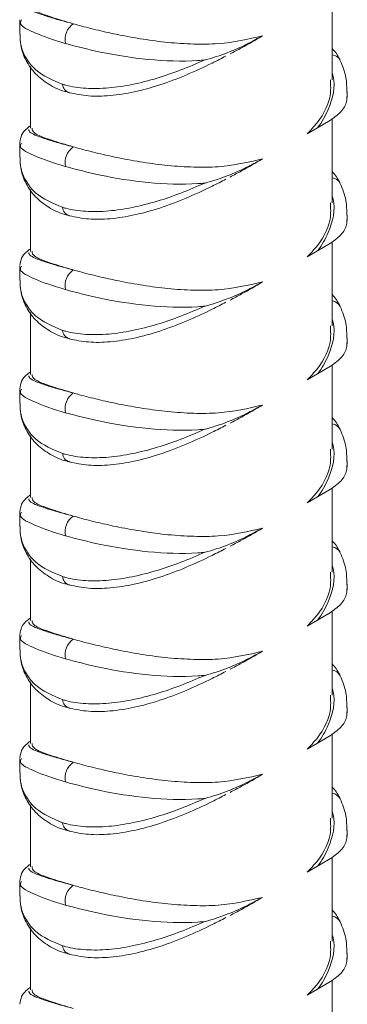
# Model space of a CAD drawing. Header units: millimetres. Extents: x 0 to 210, y 0 to 297.
# Tile 4 of 14: x 180.27 to 187.5, y 68.86 to 90.64. Entities that reach past the tile are written whole.
import ezdxf

# ---------------------------------------------------------------- set-up
doc = ezdxf.new("R2010")
doc.units = ezdxf.units.MM

msp = doc.modelspace()

# ---------------------------------------------------------------- linework, layer by layer
at = {"color": 7, "linetype": 'Continuous', "lineweight": 15}
for p, q in [((187.172, 89.311), (187.172, 91.17)), ((180.269, 90.635), (180.269, 90.32)), ((180.505, 89.606), (180.505, 88.238)), ((187.505, 88.918), (187.505, 89.041)), ((187.137, 88.419), (186.847, 88.25)), ((187.172, 86.589), (187.172, 88.449)), ((186.617, 88.117), (186.847, 88.25)), ((180.269, 87.913), (180.269, 87.598)), ((180.505, 86.884), (180.505, 85.516)), ((187.505, 86.196), (187.505, 86.32)), ((187.137, 85.697), (186.847, 85.528)), ((187.172, 83.867), (187.172, 85.727)), ((186.617, 85.396), (186.847, 85.528)), ((180.269, 85.191), (180.269, 84.876)), ((180.505, 84.162), (180.505, 82.795)), ((187.505, 83.474), (187.505, 83.598)), ((187.137, 82.976), (186.847, 82.806)), ((187.172, 81.145), (187.172, 83.005)), ((186.617, 82.674), (186.847, 82.806)), ((180.269, 82.469), (180.269, 82.154)), ((180.505, 81.441), (180.505, 80.073)), ((187.505, 80.753), (187.505, 80.876)), ((187.137, 80.254), (186.847, 80.084)), ((187.172, 78.423), (187.172, 80.283)), ((186.617, 79.952), (186.847, 80.084)), ((180.269, 79.748), (180.269, 79.432)), ((180.505, 78.719), (180.505, 77.351)), ((187.505, 78.031), (187.505, 78.154)), ((187.137, 77.532), (186.847, 77.363)), ((187.172, 75.701), (187.172, 77.561)), ((186.617, 77.23), (186.847, 77.363)), ((180.269, 77.026), (180.269, 76.711)), ((180.505, 75.997), (180.505, 74.629)), ((187.505, 75.309), (187.505, 75.432)), ((187.137, 74.81), (186.847, 74.641)), ((187.172, 72.98), (187.172, 74.84)), ((186.617, 74.508), (186.847, 74.641)), ((180.269, 74.304), (180.269, 73.989)), ((180.505, 73.275), (180.505, 71.907)), ((187.505, 72.587), (187.505, 72.711)), ((187.137, 72.088), (186.847, 71.919)), ((187.172, 70.258), (187.172, 72.118)), ((186.617, 71.786), (186.847, 71.919)), ((180.269, 71.582), (180.269, 71.267)), ((180.505, 70.553), (180.505, 69.186)), ((187.505, 69.865), (187.505, 69.989)), ((187.137, 69.367), (186.847, 69.197)), ((187.172, 67.536), (187.172, 69.396)), ((186.617, 69.065), (186.847, 69.197))]:
    msp.add_line(p, q, dxfattribs=at)
at = {"color": 8, "linetype": 'Continuous', "lineweight": 15}
for p, q in [((187.499, 89.032), (187.494, 88.864)), ((187.499, 86.31), (187.494, 86.143)), ((187.499, 83.588), (187.494, 83.421)), ((187.499, 80.867), (187.494, 80.699)), ((187.499, 78.145), (187.494, 77.977)), ((187.499, 75.423), (187.494, 75.255)), ((187.499, 72.701), (187.494, 72.534)), ((187.499, 69.979), (187.494, 69.812))]:
    msp.add_line(p, q, dxfattribs=at)
at = {"color": 7, "linetype": 'Continuous', "lineweight": 15}
for centre in [(181.697, 90.2), (181.697, 87.478), (181.697, 84.757), (181.697, 82.035), (181.697, 79.313), (181.697, 76.591), (181.697, 73.869), (181.697, 71.148)]:
    msp.add_arc(centre, 0.427, 125.1833, 191.711, dxfattribs=at)
at = {"color": 8, "linetype": 'Continuous', "lineweight": 15}
for centre, radius, start, end in [((187.137, 89.629), 0.239, 27.3734, 81.6195), ((181.438, 89.24), 0.228, 187.0783, 251.2252), ((187.137, 86.908), 0.239, 27.3734, 81.6195), ((181.438, 86.519), 0.228, 187.0783, 251.2252), ((187.137, 84.186), 0.239, 27.3734, 81.6195), ((181.438, 83.797), 0.228, 187.0783, 251.2252), ((187.137, 81.464), 0.239, 27.3734, 81.6195), ((181.438, 81.075), 0.228, 187.0783, 251.2252), ((187.137, 78.742), 0.239, 27.3734, 81.6195), ((181.438, 78.353), 0.228, 187.0783, 251.2252), ((187.137, 76.02), 0.239, 27.3734, 81.6195), ((181.438, 75.631), 0.228, 187.0783, 251.2252), ((187.137, 73.299), 0.239, 27.3734, 81.6195), ((181.438, 72.909), 0.228, 187.0783, 251.2252), ((187.137, 70.577), 0.239, 27.3734, 81.6195), ((181.438, 70.188), 0.228, 187.0783, 251.2252)]:
    msp.add_arc(centre, radius, start, end, dxfattribs=at)
for points, knots in [([(180.472, 90.932), (180.473, 90.919), (180.476, 90.864), (180.663, 90.782), (181.002, 90.671), (181.256, 90.6), (181.419, 90.558), (181.45, 90.549)], [0, 0, 0, 0, 0.12741, 0.535284, 0.739984, 0.950483, 1, 1, 1, 1]), ([(181.278, 90.113), (181.246, 90.123), (180.94, 90.213), (180.517, 90.375), (180.246, 90.525), (180.297, 90.613), (180.308, 90.633)], [0, 0, 0, 0, 0.049999, 0.466795, 0.87842, 1, 1, 1, 1]), ([(186.847, 88.25), (186.847, 88.25), (186.947, 88.375), (187.148, 88.744), (187.258, 89.188), (187.179, 89.435), (187.172, 89.458)], [0, 0, 0, 0, 0.000011, 0.34519, 0.94011, 1, 1, 1, 1]), ([(180.472, 88.21), (180.473, 88.197), (180.476, 88.142), (180.663, 88.06), (181.002, 87.95), (181.256, 87.879), (181.419, 87.836), (181.45, 87.828)], [0, 0, 0, 0, 0.12741, 0.535284, 0.739984, 0.950483, 1, 1, 1, 1]), ([(181.278, 87.392), (181.246, 87.401), (180.94, 87.491), (180.517, 87.654), (180.246, 87.803), (180.297, 87.891), (180.308, 87.911)], [0, 0, 0, 0, 0.049999, 0.466795, 0.87842, 1, 1, 1, 1]), ([(186.847, 85.528), (186.847, 85.528), (186.947, 85.654), (187.148, 86.022), (187.258, 86.466), (187.179, 86.714), (187.172, 86.736)], [0, 0, 0, 0, 0.0000105, 0.3451905, 0.9401102, 1, 1, 1, 1]), ([(180.472, 85.488), (180.473, 85.475), (180.476, 85.42), (180.663, 85.338), (181.002, 85.228), (181.256, 85.157), (181.419, 85.114), (181.45, 85.106)], [0, 0, 0, 0, 0.12741, 0.535284, 0.739984, 0.950483, 1, 1, 1, 1]), ([(181.278, 84.67), (181.246, 84.68), (180.94, 84.769), (180.517, 84.932), (180.246, 85.081), (180.297, 85.169), (180.308, 85.19)], [0, 0, 0, 0, 0.049999, 0.466795, 0.87842, 1, 1, 1, 1]), ([(186.847, 82.806), (186.847, 82.806), (186.947, 82.932), (187.148, 83.3), (187.258, 83.744), (187.179, 83.992), (187.172, 84.014)], [0, 0, 0, 0, 0.000011, 0.34519, 0.94011, 1, 1, 1, 1]), ([(180.472, 82.766), (180.473, 82.753), (180.476, 82.698), (180.663, 82.616), (181.002, 82.506), (181.256, 82.435), (181.419, 82.392), (181.45, 82.384)], [0, 0, 0, 0, 0.12741, 0.535284, 0.739984, 0.950483, 1, 1, 1, 1]), ([(181.278, 81.948), (181.246, 81.958), (180.94, 82.048), (180.517, 82.21), (180.246, 82.359), (180.297, 82.448), (180.308, 82.468)], [0, 0, 0, 0, 0.049999, 0.466795, 0.87842, 1, 1, 1, 1]), ([(186.847, 80.084), (186.847, 80.084), (186.947, 80.21), (187.148, 80.578), (187.258, 81.022), (187.179, 81.27), (187.172, 81.293)], [0, 0, 0, 0, 0.0000105, 0.3451905, 0.9401102, 1, 1, 1, 1]), ([(180.472, 80.045), (180.473, 80.032), (180.476, 79.977), (180.663, 79.894), (181.002, 79.784), (181.256, 79.713), (181.419, 79.67), (181.45, 79.662)], [0, 0, 0, 0, 0.12741, 0.535284, 0.739984, 0.950483, 1, 1, 1, 1]), ([(181.278, 79.226), (181.246, 79.236), (180.94, 79.326), (180.517, 79.488), (180.246, 79.637), (180.297, 79.726), (180.308, 79.746)], [0, 0, 0, 0, 0.049999, 0.466795, 0.87842, 1, 1, 1, 1]), ([(186.847, 77.363), (186.847, 77.363), (186.947, 77.488), (187.148, 77.857), (187.258, 78.3), (187.179, 78.548), (187.172, 78.571)], [0, 0, 0, 0, 0.000011, 0.34519, 0.94011, 1, 1, 1, 1]), ([(180.472, 77.323), (180.473, 77.31), (180.476, 77.255), (180.663, 77.173), (181.002, 77.062), (181.256, 76.991), (181.419, 76.949), (181.45, 76.94)], [0, 0, 0, 0, 0.12741, 0.535284, 0.739984, 0.950483, 1, 1, 1, 1]), ([(181.278, 76.504), (181.246, 76.514), (180.94, 76.604), (180.517, 76.766), (180.246, 76.916), (180.297, 77.004), (180.308, 77.024)], [0, 0, 0, 0, 0.049999, 0.466795, 0.87842, 1, 1, 1, 1]), ([(186.847, 74.641), (186.847, 74.641), (186.947, 74.766), (187.148, 75.135), (187.258, 75.579), (187.179, 75.826), (187.172, 75.849)], [0, 0, 0, 0, 0.000011, 0.34519, 0.94011, 1, 1, 1, 1]), ([(180.472, 74.601), (180.473, 74.588), (180.476, 74.533), (180.663, 74.451), (181.002, 74.341), (181.256, 74.27), (181.419, 74.227), (181.45, 74.219)], [0, 0, 0, 0, 0.12741, 0.535284, 0.739984, 0.950483, 1, 1, 1, 1]), ([(181.278, 73.783), (181.246, 73.792), (180.94, 73.882), (180.517, 74.045), (180.246, 74.194), (180.297, 74.282), (180.308, 74.302)], [0, 0, 0, 0, 0.049999, 0.466795, 0.87842, 1, 1, 1, 1]), ([(186.847, 71.919), (186.847, 71.919), (186.947, 72.045), (187.148, 72.413), (187.258, 72.857), (187.179, 73.105), (187.172, 73.127)], [0, 0, 0, 0, 0.000011, 0.34519, 0.94011, 1, 1, 1, 1]), ([(180.472, 71.879), (180.473, 71.866), (180.476, 71.811), (180.663, 71.729), (181.002, 71.619), (181.256, 71.548), (181.419, 71.505), (181.45, 71.497)], [0, 0, 0, 0, 0.12741, 0.535284, 0.739984, 0.950483, 1, 1, 1, 1]), ([(181.278, 71.061), (181.246, 71.07), (180.94, 71.16), (180.517, 71.323), (180.246, 71.472), (180.297, 71.56), (180.308, 71.581)], [0, 0, 0, 0, 0.049999, 0.466795, 0.87842, 1, 1, 1, 1]), ([(186.847, 69.197), (186.847, 69.197), (186.947, 69.323), (187.148, 69.691), (187.258, 70.135), (187.179, 70.383), (187.172, 70.405)], [0, 0, 0, 0, 0.000011, 0.34519, 0.94011, 1, 1, 1, 1]), ([(180.472, 69.157), (180.473, 69.144), (180.476, 69.089), (180.663, 69.007), (181.002, 68.897), (181.256, 68.826), (181.419, 68.783), (181.45, 68.775)], [0, 0, 0, 0, 0.12741, 0.535284, 0.739984, 0.950483, 1, 1, 1, 1])]:
    msp.add_open_spline(points, degree=3, knots=knots, dxfattribs=at)
at = {"color": 7, "linetype": 'Continuous', "lineweight": 15}
for points, knots in [([(181.45, 90.549), (181.283, 90.599), (180.894, 90.715), (180.555, 90.848), (180.547, 90.926), (180.543, 90.962)], [0, 0, 0, 0, 0.289829, 0.674568, 1, 1, 1, 1]), ([(185.632, 90.282), (185.314, 90.209), (184.832, 90.098), (184.107, 90.095), (183.548, 90.131), (182.988, 90.205), (182.468, 90.3), (181.994, 90.406), (181.666, 90.489), (181.497, 90.536), (181.45, 90.549)], [0, 0, 0, 0, 0.233107, 0.354376, 0.479145, 0.600196, 0.725212, 0.838867, 0.956087, 1, 1, 1, 1]), ([(180.277, 90.32), (180.279, 90.235), (180.285, 90.045), (180.406, 89.774), (180.665, 89.444), (180.997, 89.303), (181.211, 89.212)], [0, 0, 0, 0, 0.172495, 0.384715, 0.603435, 1, 1, 1, 1]), ([(180.282, 90.316), (180.281, 90.239), (180.279, 90.038), (180.396, 89.733), (180.606, 89.433), (180.905, 89.205), (181.164, 89.071), (181.334, 89.039), (181.369, 89.032)], [0, 0, 0, 0, 0.130391, 0.337493, 0.539873, 0.743038, 0.946542, 1, 1, 1, 1]), ([(184.359, 89.748), (184.36, 89.748), (184.53, 89.793), (184.867, 89.903), (185.285, 90.093), (185.53, 90.227), (185.632, 90.282)], [0, 0, 0, 0, 0.002319, 0.362342, 0.736249, 1, 1, 1, 1]), ([(185.632, 90.282), (185.48, 90.193), (185.247, 90.056), (185.001, 89.927), (184.916, 89.882)], [0, 0, 0, 0, 0.653817, 1, 1, 1, 1]), ([(184.359, 89.748), (184.308, 89.744), (183.9, 89.71), (183.099, 89.74), (182.057, 89.906), (181.526, 90.048), (181.278, 90.113)], [0, 0, 0, 0, 0.04693, 0.37547, 0.708423, 1, 1, 1, 1]), ([(187.347, 89.739), (187.344, 89.747), (187.304, 89.846), (187.235, 89.928), (187.172, 90.004)], [0, 0, 0, 0, 0.082979, 1, 1, 1, 1]), ([(181.211, 89.212), (181.236, 89.205), (181.396, 89.159), (181.727, 89.11), (182.224, 89.12), (182.756, 89.198), (183.292, 89.336), (183.831, 89.521), (184.181, 89.672), (184.359, 89.748)], [0, 0, 0, 0, 0.029406, 0.19231, 0.360332, 0.522105, 0.687879, 0.842221, 1, 1, 1, 1]), ([(181.365, 89.025), (181.504, 88.996), (181.789, 88.938), (182.272, 88.951), (182.8, 89.032), (183.364, 89.187), (183.941, 89.408), (184.434, 89.633), (184.724, 89.783), (184.825, 89.836)], [0, 0, 0, 0, 0.138383, 0.282538, 0.436028, 0.594169, 0.754728, 0.914385, 1, 1, 1, 1]), ([(187.495, 89.03), (187.494, 89.143), (187.492, 89.391), (187.398, 89.616), (187.347, 89.738)], [0, 0, 0, 0, 0.455634, 1, 1, 1, 1]), ([(187.131, 89.311), (187.138, 89.192), (187.157, 88.837), (186.91, 88.415), (186.666, 88.167), (186.617, 88.117)], [0, 0, 0, 0, 0.287635, 0.85606, 1, 1, 1, 1]), ([(187.137, 88.419), (187.229, 88.488), (187.415, 88.626), (187.481, 88.785), (187.494, 88.864), (187.494, 88.864)], [0, 0, 0, 0, 0.492762, 0.997209, 1, 1, 1, 1]), ([(187.494, 88.864), (187.495, 88.867), (187.5, 88.877), (187.497, 88.888), (187.495, 88.896)], [0, 0, 0, 0, 0.217232, 1, 1, 1, 1]), ([(180.505, 88.295), (180.472, 88.27), (180.407, 88.222), (180.303, 88.109), (180.283, 87.981), (180.273, 87.922)], [0, 0, 0, 0, 0.351641, 0.700991, 1, 1, 1, 1]), ([(181.45, 87.828), (181.283, 87.877), (180.894, 87.993), (180.555, 88.126), (180.547, 88.204), (180.543, 88.24)], [0, 0, 0, 0, 0.289829, 0.674568, 1, 1, 1, 1]), ([(185.632, 87.56), (185.314, 87.487), (184.832, 87.377), (184.107, 87.373), (183.548, 87.41), (182.988, 87.483), (182.468, 87.578), (181.994, 87.684), (181.666, 87.767), (181.497, 87.815), (181.45, 87.828)], [0, 0, 0, 0, 0.2331072, 0.3543756, 0.4791454, 0.6001961, 0.7252124, 0.8388667, 0.9560872, 1, 1, 1, 1]), ([(180.277, 87.598), (180.279, 87.513), (180.285, 87.324), (180.406, 87.052), (180.665, 86.722), (180.997, 86.581), (181.211, 86.49)], [0, 0, 0, 0, 0.1724954, 0.3847149, 0.6034351, 1, 1, 1, 1]), ([(180.282, 87.594), (180.281, 87.517), (180.279, 87.316), (180.396, 87.012), (180.606, 86.711), (180.905, 86.483), (181.164, 86.35), (181.334, 86.317), (181.369, 86.31)], [0, 0, 0, 0, 0.130391, 0.337493, 0.539873, 0.743038, 0.946542, 1, 1, 1, 1]), ([(184.359, 87.026), (184.36, 87.026), (184.53, 87.071), (184.867, 87.182), (185.285, 87.371), (185.53, 87.505), (185.632, 87.56)], [0, 0, 0, 0, 0.002319, 0.362342, 0.736249, 1, 1, 1, 1]), ([(185.632, 87.56), (185.48, 87.471), (185.247, 87.334), (185.001, 87.205), (184.916, 87.16)], [0, 0, 0, 0, 0.653817, 1, 1, 1, 1]), ([(184.359, 87.026), (184.308, 87.022), (183.9, 86.989), (183.099, 87.018), (182.057, 87.185), (181.526, 87.326), (181.278, 87.392)], [0, 0, 0, 0, 0.04693, 0.37547, 0.708423, 1, 1, 1, 1]), ([(181.365, 86.303), (181.504, 86.275), (181.789, 86.216), (182.272, 86.229), (182.8, 86.31), (183.364, 86.465), (183.941, 86.686), (184.434, 86.911), (184.724, 87.061), (184.825, 87.114)], [0, 0, 0, 0, 0.138383, 0.282538, 0.436028, 0.594169, 0.754728, 0.914385, 1, 1, 1, 1]), ([(187.347, 87.017), (187.344, 87.025), (187.304, 87.124), (187.235, 87.207), (187.172, 87.282)], [0, 0, 0, 0, 0.0829786, 1, 1, 1, 1]), ([(181.211, 86.49), (181.236, 86.483), (181.396, 86.437), (181.727, 86.389), (182.224, 86.398), (182.756, 86.477), (183.292, 86.614), (183.831, 86.799), (184.181, 86.95), (184.359, 87.026)], [0, 0, 0, 0, 0.029406, 0.19231, 0.360332, 0.522105, 0.687879, 0.842221, 1, 1, 1, 1]), ([(187.495, 86.309), (187.494, 86.422), (187.492, 86.67), (187.398, 86.894), (187.347, 87.017)], [0, 0, 0, 0, 0.455634, 1, 1, 1, 1]), ([(187.131, 86.589), (187.138, 86.47), (187.157, 86.115), (186.91, 85.693), (186.666, 85.446), (186.617, 85.396)], [0, 0, 0, 0, 0.287635, 0.85606, 1, 1, 1, 1]), ([(187.137, 85.697), (187.229, 85.766), (187.415, 85.904), (187.481, 86.063), (187.494, 86.142), (187.494, 86.143)], [0, 0, 0, 0, 0.492762, 0.997209, 1, 1, 1, 1]), ([(187.494, 86.143), (187.495, 86.145), (187.5, 86.156), (187.497, 86.166), (187.495, 86.174)], [0, 0, 0, 0, 0.217232, 1, 1, 1, 1]), ([(180.505, 85.573), (180.472, 85.549), (180.407, 85.5), (180.303, 85.387), (180.283, 85.259), (180.273, 85.2)], [0, 0, 0, 0, 0.351641, 0.700991, 1, 1, 1, 1]), ([(181.45, 85.106), (181.283, 85.155), (180.894, 85.271), (180.555, 85.404), (180.547, 85.482), (180.543, 85.518)], [0, 0, 0, 0, 0.289829, 0.674568, 1, 1, 1, 1]), ([(185.632, 84.839), (185.314, 84.766), (184.832, 84.655), (184.107, 84.651), (183.548, 84.688), (182.988, 84.762), (182.468, 84.857), (181.994, 84.962), (181.666, 85.046), (181.497, 85.093), (181.45, 85.106)], [0, 0, 0, 0, 0.233107, 0.354376, 0.479145, 0.600196, 0.725212, 0.838867, 0.956087, 1, 1, 1, 1]), ([(180.277, 84.876), (180.279, 84.791), (180.285, 84.602), (180.406, 84.331), (180.665, 84), (180.997, 83.859), (181.211, 83.769)], [0, 0, 0, 0, 0.172495, 0.384715, 0.603435, 1, 1, 1, 1]), ([(180.282, 84.873), (180.281, 84.795), (180.279, 84.594), (180.396, 84.29), (180.606, 83.989), (180.905, 83.761), (181.164, 83.628), (181.334, 83.595), (181.369, 83.588)], [0, 0, 0, 0, 0.130391, 0.337493, 0.539873, 0.743038, 0.946542, 1, 1, 1, 1]), ([(184.359, 84.304), (184.36, 84.304), (184.53, 84.349), (184.867, 84.46), (185.285, 84.649), (185.53, 84.783), (185.632, 84.839)], [0, 0, 0, 0, 0.0023189, 0.3623419, 0.7362495, 1, 1, 1, 1]), ([(185.632, 84.839), (185.48, 84.749), (185.247, 84.612), (185.001, 84.483), (184.916, 84.438)], [0, 0, 0, 0, 0.653817, 1, 1, 1, 1]), ([(184.359, 84.304), (184.308, 84.3), (183.9, 84.267), (183.099, 84.296), (182.057, 84.463), (181.526, 84.604), (181.278, 84.67)], [0, 0, 0, 0, 0.0469303, 0.3754699, 0.7084227, 1, 1, 1, 1]), ([(187.347, 84.295), (187.344, 84.303), (187.304, 84.402), (187.235, 84.485), (187.172, 84.561)], [0, 0, 0, 0, 0.082979, 1, 1, 1, 1]), ([(181.211, 83.769), (181.236, 83.762), (181.396, 83.716), (181.727, 83.667), (182.224, 83.676), (182.756, 83.755), (183.292, 83.892), (183.831, 84.078), (184.181, 84.228), (184.359, 84.304)], [0, 0, 0, 0, 0.029406, 0.1923098, 0.3603316, 0.5221051, 0.6878789, 0.842221, 1, 1, 1, 1]), ([(181.365, 83.581), (181.504, 83.553), (181.789, 83.495), (182.272, 83.507), (182.8, 83.588), (183.364, 83.744), (183.941, 83.965), (184.434, 84.189), (184.724, 84.34), (184.825, 84.392)], [0, 0, 0, 0, 0.138383, 0.282538, 0.436028, 0.594169, 0.754728, 0.914385, 1, 1, 1, 1]), ([(187.495, 83.587), (187.494, 83.7), (187.492, 83.948), (187.398, 84.172), (187.347, 84.295)], [0, 0, 0, 0, 0.455634, 1, 1, 1, 1]), ([(187.131, 83.867), (187.138, 83.748), (187.157, 83.393), (186.91, 82.972), (186.666, 82.724), (186.617, 82.674)], [0, 0, 0, 0, 0.287635, 0.85606, 1, 1, 1, 1]), ([(187.137, 82.976), (187.229, 83.044), (187.415, 83.182), (187.481, 83.342), (187.494, 83.42), (187.494, 83.421)], [0, 0, 0, 0, 0.492762, 0.997209, 1, 1, 1, 1]), ([(187.494, 83.421), (187.495, 83.423), (187.5, 83.434), (187.497, 83.444), (187.495, 83.452)], [0, 0, 0, 0, 0.217232, 1, 1, 1, 1]), ([(180.505, 82.851), (180.472, 82.827), (180.407, 82.779), (180.303, 82.665), (180.283, 82.537), (180.273, 82.478)], [0, 0, 0, 0, 0.351641, 0.700991, 1, 1, 1, 1]), ([(181.45, 82.384), (181.283, 82.434), (180.894, 82.55), (180.555, 82.682), (180.547, 82.76), (180.543, 82.796)], [0, 0, 0, 0, 0.289829, 0.674568, 1, 1, 1, 1]), ([(185.632, 82.117), (185.314, 82.044), (184.832, 81.933), (184.107, 81.929), (183.548, 81.966), (182.988, 82.04), (182.468, 82.135), (181.994, 82.24), (181.666, 82.324), (181.497, 82.371), (181.45, 82.384)], [0, 0, 0, 0, 0.233107, 0.354376, 0.479145, 0.600196, 0.725212, 0.838867, 0.956087, 1, 1, 1, 1]), ([(180.277, 82.154), (180.279, 82.069), (180.285, 81.88), (180.406, 81.609), (180.665, 81.278), (180.997, 81.138), (181.211, 81.047)], [0, 0, 0, 0, 0.172495, 0.384715, 0.603435, 1, 1, 1, 1]), ([(180.282, 82.151), (180.281, 82.073), (180.279, 81.872), (180.396, 81.568), (180.606, 81.268), (180.905, 81.039), (181.164, 80.906), (181.334, 80.873), (181.369, 80.866)], [0, 0, 0, 0, 0.130391, 0.337493, 0.539873, 0.743038, 0.946542, 1, 1, 1, 1]), ([(184.359, 81.582), (184.36, 81.583), (184.53, 81.627), (184.867, 81.738), (185.285, 81.927), (185.53, 82.061), (185.632, 82.117)], [0, 0, 0, 0, 0.0023189, 0.3623419, 0.7362495, 1, 1, 1, 1]), ([(185.632, 82.117), (185.48, 82.027), (185.247, 81.89), (185.001, 81.761), (184.916, 81.716)], [0, 0, 0, 0, 0.653817, 1, 1, 1, 1]), ([(184.359, 81.582), (184.308, 81.578), (183.9, 81.545), (183.099, 81.574), (182.057, 81.741), (181.526, 81.882), (181.278, 81.948)], [0, 0, 0, 0, 0.04693, 0.37547, 0.708423, 1, 1, 1, 1]), ([(181.365, 80.859), (181.504, 80.831), (181.789, 80.773), (182.272, 80.785), (182.8, 80.866), (183.364, 81.022), (183.941, 81.243), (184.434, 81.467), (184.724, 81.618), (184.825, 81.67)], [0, 0, 0, 0, 0.138383, 0.282538, 0.436028, 0.594169, 0.754728, 0.914385, 1, 1, 1, 1]), ([(187.347, 81.573), (187.344, 81.582), (187.304, 81.68), (187.235, 81.763), (187.172, 81.839)], [0, 0, 0, 0, 0.082979, 1, 1, 1, 1]), ([(181.211, 81.047), (181.236, 81.04), (181.396, 80.994), (181.727, 80.945), (182.224, 80.954), (182.756, 81.033), (183.292, 81.17), (183.831, 81.356), (184.181, 81.506), (184.359, 81.582)], [0, 0, 0, 0, 0.029406, 0.19231, 0.360332, 0.522105, 0.687879, 0.842221, 1, 1, 1, 1]), ([(187.495, 80.865), (187.494, 80.978), (187.492, 81.226), (187.398, 81.451), (187.347, 81.573)], [0, 0, 0, 0, 0.455634, 1, 1, 1, 1]), ([(187.131, 81.145), (187.138, 81.026), (187.157, 80.672), (186.91, 80.25), (186.666, 80.002), (186.617, 79.952)], [0, 0, 0, 0, 0.287635, 0.85606, 1, 1, 1, 1]), ([(187.137, 80.254), (187.229, 80.322), (187.415, 80.461), (187.481, 80.62), (187.494, 80.699), (187.494, 80.699)], [0, 0, 0, 0, 0.4927621, 0.9972086, 1, 1, 1, 1]), ([(187.494, 80.699), (187.495, 80.701), (187.5, 80.712), (187.497, 80.722), (187.495, 80.73)], [0, 0, 0, 0, 0.217232, 1, 1, 1, 1]), ([(180.505, 80.129), (180.472, 80.105), (180.407, 80.057), (180.303, 79.943), (180.283, 79.816), (180.273, 79.757)], [0, 0, 0, 0, 0.351641, 0.700991, 1, 1, 1, 1]), ([(181.45, 79.662), (181.283, 79.712), (180.894, 79.828), (180.555, 79.961), (180.547, 80.039), (180.543, 80.074)], [0, 0, 0, 0, 0.289829, 0.674568, 1, 1, 1, 1]), ([(185.632, 79.395), (185.314, 79.322), (184.832, 79.211), (184.107, 79.208), (183.548, 79.244), (182.988, 79.318), (182.468, 79.413), (181.994, 79.518), (181.666, 79.602), (181.497, 79.649), (181.45, 79.662)], [0, 0, 0, 0, 0.233107, 0.354376, 0.479145, 0.600196, 0.725212, 0.838867, 0.956087, 1, 1, 1, 1]), ([(180.277, 79.433), (180.279, 79.348), (180.285, 79.158), (180.406, 78.887), (180.665, 78.557), (180.997, 78.416), (181.211, 78.325)], [0, 0, 0, 0, 0.172495, 0.384715, 0.603435, 1, 1, 1, 1]), ([(180.282, 79.429), (180.281, 79.351), (180.279, 79.15), (180.396, 78.846), (180.606, 78.546), (180.905, 78.318), (181.164, 78.184), (181.334, 78.151), (181.369, 78.145)], [0, 0, 0, 0, 0.130391, 0.337493, 0.539873, 0.743038, 0.946542, 1, 1, 1, 1]), ([(184.359, 78.861), (184.36, 78.861), (184.53, 78.905), (184.867, 79.016), (185.285, 79.206), (185.53, 79.34), (185.632, 79.395)], [0, 0, 0, 0, 0.002319, 0.362342, 0.736249, 1, 1, 1, 1]), ([(185.632, 79.395), (185.48, 79.305), (185.247, 79.168), (185.001, 79.039), (184.916, 78.995)], [0, 0, 0, 0, 0.653817, 1, 1, 1, 1]), ([(184.359, 78.861), (184.308, 78.856), (183.9, 78.823), (183.099, 78.853), (182.057, 79.019), (181.526, 79.16), (181.278, 79.226)], [0, 0, 0, 0, 0.04693, 0.37547, 0.708423, 1, 1, 1, 1]), ([(187.347, 78.852), (187.344, 78.86), (187.304, 78.958), (187.235, 79.041), (187.172, 79.117)], [0, 0, 0, 0, 0.082979, 1, 1, 1, 1]), ([(181.211, 78.325), (181.236, 78.318), (181.396, 78.272), (181.727, 78.223), (182.224, 78.232), (182.756, 78.311), (183.292, 78.449), (183.831, 78.634), (184.181, 78.784), (184.359, 78.861)], [0, 0, 0, 0, 0.029406, 0.19231, 0.360332, 0.522105, 0.687879, 0.842221, 1, 1, 1, 1]), ([(181.365, 78.138), (181.504, 78.109), (181.789, 78.051), (182.272, 78.063), (182.8, 78.145), (183.364, 78.3), (183.941, 78.521), (184.434, 78.746), (184.724, 78.896), (184.825, 78.948)], [0, 0, 0, 0, 0.138383, 0.282538, 0.436028, 0.594169, 0.754728, 0.914385, 1, 1, 1, 1]), ([(187.495, 78.143), (187.494, 78.256), (187.492, 78.504), (187.398, 78.729), (187.347, 78.851)], [0, 0, 0, 0, 0.455634, 1, 1, 1, 1]), ([(187.131, 78.424), (187.138, 78.304), (187.157, 77.95), (186.91, 77.528), (186.666, 77.28), (186.617, 77.23)], [0, 0, 0, 0, 0.2876354, 0.8560595, 1, 1, 1, 1]), ([(187.137, 77.532), (187.229, 77.6), (187.415, 77.739), (187.481, 77.898), (187.494, 77.977), (187.494, 77.977)], [0, 0, 0, 0, 0.492762, 0.997209, 1, 1, 1, 1]), ([(187.494, 77.977), (187.495, 77.979), (187.5, 77.99), (187.497, 78), (187.495, 78.008)], [0, 0, 0, 0, 0.217232, 1, 1, 1, 1]), ([(180.505, 77.407), (180.472, 77.383), (180.407, 77.335), (180.303, 77.222), (180.283, 77.094), (180.273, 77.035)], [0, 0, 0, 0, 0.3516413, 0.700991, 1, 1, 1, 1]), ([(181.45, 76.94), (181.283, 76.99), (180.894, 77.106), (180.555, 77.239), (180.547, 77.317), (180.543, 77.353)], [0, 0, 0, 0, 0.289829, 0.674568, 1, 1, 1, 1]), ([(185.632, 76.673), (185.314, 76.6), (184.832, 76.489), (184.107, 76.486), (183.548, 76.522), (182.988, 76.596), (182.468, 76.691), (181.994, 76.797), (181.666, 76.88), (181.497, 76.927), (181.45, 76.94)], [0, 0, 0, 0, 0.233107, 0.354376, 0.479145, 0.600196, 0.725212, 0.838867, 0.956087, 1, 1, 1, 1]), ([(180.277, 76.711), (180.279, 76.626), (180.285, 76.436), (180.406, 76.165), (180.665, 75.835), (180.997, 75.694), (181.211, 75.603)], [0, 0, 0, 0, 0.172495, 0.384715, 0.603435, 1, 1, 1, 1]), ([(180.282, 76.707), (180.281, 76.63), (180.279, 76.429), (180.396, 76.124), (180.606, 75.824), (180.905, 75.596), (181.164, 75.462), (181.334, 75.43), (181.369, 75.423)], [0, 0, 0, 0, 0.130391, 0.337493, 0.539873, 0.743038, 0.946542, 1, 1, 1, 1]), ([(184.359, 76.139), (184.36, 76.139), (184.53, 76.184), (184.867, 76.294), (185.285, 76.484), (185.53, 76.618), (185.632, 76.673)], [0, 0, 0, 0, 0.002319, 0.362342, 0.736249, 1, 1, 1, 1]), ([(185.632, 76.673), (185.48, 76.584), (185.247, 76.447), (185.001, 76.318), (184.916, 76.273)], [0, 0, 0, 0, 0.653817, 1, 1, 1, 1]), ([(184.359, 76.139), (184.308, 76.135), (183.9, 76.101), (183.099, 76.131), (182.057, 76.297), (181.526, 76.439), (181.278, 76.504)], [0, 0, 0, 0, 0.04693, 0.37547, 0.708423, 1, 1, 1, 1]), ([(181.365, 75.416), (181.504, 75.387), (181.789, 75.329), (182.272, 75.342), (182.8, 75.423), (183.364, 75.578), (183.941, 75.799), (184.434, 76.024), (184.724, 76.174), (184.825, 76.227)], [0, 0, 0, 0, 0.138383, 0.282538, 0.436028, 0.594169, 0.754728, 0.914385, 1, 1, 1, 1]), ([(187.347, 76.13), (187.344, 76.138), (187.304, 76.237), (187.235, 76.319), (187.172, 76.395)], [0, 0, 0, 0, 0.082979, 1, 1, 1, 1]), ([(181.211, 75.603), (181.236, 75.596), (181.396, 75.55), (181.727, 75.501), (182.224, 75.511), (182.756, 75.589), (183.292, 75.727), (183.831, 75.912), (184.181, 76.063), (184.359, 76.139)], [0, 0, 0, 0, 0.029406, 0.19231, 0.360332, 0.522105, 0.687879, 0.842221, 1, 1, 1, 1]), ([(187.495, 75.421), (187.494, 75.534), (187.492, 75.782), (187.398, 76.007), (187.347, 76.129)], [0, 0, 0, 0, 0.455634, 1, 1, 1, 1]), ([(187.131, 75.702), (187.138, 75.583), (187.157, 75.228), (186.91, 74.806), (186.666, 74.558), (186.617, 74.508)], [0, 0, 0, 0, 0.287635, 0.85606, 1, 1, 1, 1]), ([(187.137, 74.81), (187.229, 74.879), (187.415, 75.017), (187.481, 75.176), (187.494, 75.255), (187.494, 75.255)], [0, 0, 0, 0, 0.492762, 0.997209, 1, 1, 1, 1]), ([(187.494, 75.255), (187.495, 75.258), (187.5, 75.268), (187.497, 75.279), (187.495, 75.287)], [0, 0, 0, 0, 0.217232, 1, 1, 1, 1]), ([(180.505, 74.686), (180.472, 74.661), (180.407, 74.613), (180.303, 74.5), (180.283, 74.372), (180.273, 74.313)], [0, 0, 0, 0, 0.351641, 0.700991, 1, 1, 1, 1]), ([(181.45, 74.219), (181.283, 74.268), (180.894, 74.384), (180.555, 74.517), (180.547, 74.595), (180.543, 74.631)], [0, 0, 0, 0, 0.289829, 0.674568, 1, 1, 1, 1]), ([(185.632, 73.951), (185.314, 73.878), (184.832, 73.768), (184.107, 73.764), (183.548, 73.801), (182.988, 73.874), (182.468, 73.969), (181.994, 74.075), (181.666, 74.158), (181.497, 74.206), (181.45, 74.219)], [0, 0, 0, 0, 0.233107, 0.354376, 0.479145, 0.600196, 0.725212, 0.838867, 0.956087, 1, 1, 1, 1]), ([(180.277, 73.989), (180.279, 73.904), (180.285, 73.714), (180.406, 73.443), (180.665, 73.113), (180.997, 72.972), (181.211, 72.881)], [0, 0, 0, 0, 0.1724954, 0.3847149, 0.6034351, 1, 1, 1, 1]), ([(180.282, 73.985), (180.281, 73.908), (180.279, 73.707), (180.396, 73.403), (180.606, 73.102), (180.905, 72.874), (181.164, 72.741), (181.334, 72.708), (181.369, 72.701)], [0, 0, 0, 0, 0.130391, 0.337493, 0.539873, 0.743038, 0.946542, 1, 1, 1, 1]), ([(184.359, 73.417), (184.36, 73.417), (184.53, 73.462), (184.867, 73.573), (185.285, 73.762), (185.53, 73.896), (185.632, 73.951)], [0, 0, 0, 0, 0.002319, 0.362342, 0.736249, 1, 1, 1, 1]), ([(185.632, 73.951), (185.48, 73.862), (185.247, 73.725), (185.001, 73.596), (184.916, 73.551)], [0, 0, 0, 0, 0.653817, 1, 1, 1, 1]), ([(184.359, 73.417), (184.308, 73.413), (183.9, 73.38), (183.099, 73.409), (182.057, 73.576), (181.526, 73.717), (181.278, 73.783)], [0, 0, 0, 0, 0.04693, 0.37547, 0.708423, 1, 1, 1, 1]), ([(187.347, 73.408), (187.344, 73.416), (187.304, 73.515), (187.235, 73.597), (187.172, 73.673)], [0, 0, 0, 0, 0.082979, 1, 1, 1, 1]), ([(181.211, 72.881), (181.236, 72.874), (181.396, 72.828), (181.727, 72.78), (182.224, 72.789), (182.756, 72.868), (183.292, 73.005), (183.831, 73.19), (184.181, 73.341), (184.359, 73.417)], [0, 0, 0, 0, 0.029406, 0.19231, 0.360332, 0.522105, 0.687879, 0.842221, 1, 1, 1, 1]), ([(181.365, 72.694), (181.504, 72.665), (181.789, 72.607), (182.272, 72.62), (182.8, 72.701), (183.364, 72.856), (183.941, 73.077), (184.434, 73.302), (184.724, 73.452), (184.825, 73.505)], [0, 0, 0, 0, 0.138383, 0.282538, 0.436028, 0.594169, 0.754728, 0.914385, 1, 1, 1, 1]), ([(187.495, 72.7), (187.494, 72.813), (187.492, 73.061), (187.398, 73.285), (187.347, 73.408)], [0, 0, 0, 0, 0.455634, 1, 1, 1, 1]), ([(187.131, 72.98), (187.138, 72.861), (187.157, 72.506), (186.91, 72.084), (186.666, 71.837), (186.617, 71.786)], [0, 0, 0, 0, 0.287635, 0.85606, 1, 1, 1, 1]), ([(187.137, 72.088), (187.229, 72.157), (187.415, 72.295), (187.481, 72.454), (187.494, 72.533), (187.494, 72.534)], [0, 0, 0, 0, 0.492762, 0.997209, 1, 1, 1, 1]), ([(187.494, 72.534), (187.495, 72.536), (187.5, 72.547), (187.497, 72.557), (187.495, 72.565)], [0, 0, 0, 0, 0.217232, 1, 1, 1, 1]), ([(180.505, 71.964), (180.472, 71.94), (180.407, 71.891), (180.303, 71.778), (180.283, 71.65), (180.273, 71.591)], [0, 0, 0, 0, 0.3516413, 0.700991, 1, 1, 1, 1]), ([(181.45, 71.497), (181.283, 71.546), (180.894, 71.662), (180.555, 71.795), (180.547, 71.873), (180.543, 71.909)], [0, 0, 0, 0, 0.289829, 0.674568, 1, 1, 1, 1]), ([(185.632, 71.23), (185.314, 71.157), (184.832, 71.046), (184.107, 71.042), (183.548, 71.079), (182.988, 71.153), (182.468, 71.248), (181.994, 71.353), (181.666, 71.437), (181.497, 71.484), (181.45, 71.497)], [0, 0, 0, 0, 0.233107, 0.354376, 0.479145, 0.600196, 0.725212, 0.838867, 0.956087, 1, 1, 1, 1]), ([(180.277, 71.267), (180.279, 71.182), (180.285, 70.993), (180.406, 70.722), (180.665, 70.391), (180.997, 70.25), (181.211, 70.16)], [0, 0, 0, 0, 0.1724954, 0.3847149, 0.6034351, 1, 1, 1, 1]), ([(180.282, 71.264), (180.281, 71.186), (180.279, 70.985), (180.396, 70.681), (180.606, 70.38), (180.905, 70.152), (181.164, 70.019), (181.334, 69.986), (181.369, 69.979)], [0, 0, 0, 0, 0.130391, 0.337493, 0.539873, 0.743038, 0.946542, 1, 1, 1, 1]), ([(184.359, 70.695), (184.36, 70.695), (184.53, 70.74), (184.867, 70.851), (185.285, 71.04), (185.53, 71.174), (185.632, 71.23)], [0, 0, 0, 0, 0.002319, 0.362342, 0.736249, 1, 1, 1, 1]), ([(185.632, 71.23), (185.48, 71.14), (185.247, 71.003), (185.001, 70.874), (184.916, 70.829)], [0, 0, 0, 0, 0.653817, 1, 1, 1, 1]), ([(184.359, 70.695), (184.308, 70.691), (183.9, 70.658), (183.099, 70.687), (182.057, 70.854), (181.526, 70.995), (181.278, 71.061)], [0, 0, 0, 0, 0.04693, 0.37547, 0.708423, 1, 1, 1, 1]), ([(181.365, 69.972), (181.504, 69.944), (181.789, 69.886), (182.272, 69.898), (182.8, 69.979), (183.364, 70.135), (183.941, 70.355), (184.434, 70.58), (184.724, 70.731), (184.825, 70.783)], [0, 0, 0, 0, 0.138383, 0.282538, 0.436028, 0.594169, 0.754728, 0.914385, 1, 1, 1, 1]), ([(187.347, 70.686), (187.344, 70.694), (187.304, 70.793), (187.235, 70.876), (187.172, 70.952)], [0, 0, 0, 0, 0.082979, 1, 1, 1, 1]), ([(181.211, 70.16), (181.236, 70.153), (181.396, 70.107), (181.727, 70.058), (182.224, 70.067), (182.756, 70.146), (183.292, 70.283), (183.831, 70.469), (184.181, 70.619), (184.359, 70.695)], [0, 0, 0, 0, 0.029406, 0.19231, 0.360332, 0.522105, 0.687879, 0.842221, 1, 1, 1, 1]), ([(187.495, 69.978), (187.494, 70.091), (187.492, 70.339), (187.398, 70.563), (187.347, 70.686)], [0, 0, 0, 0, 0.4556342, 1, 1, 1, 1]), ([(187.131, 70.258), (187.138, 70.139), (187.157, 69.784), (186.91, 69.363), (186.666, 69.115), (186.617, 69.065)], [0, 0, 0, 0, 0.287635, 0.85606, 1, 1, 1, 1]), ([(187.137, 69.367), (187.229, 69.435), (187.415, 69.573), (187.481, 69.733), (187.494, 69.811), (187.494, 69.812)], [0, 0, 0, 0, 0.492762, 0.997209, 1, 1, 1, 1]), ([(187.494, 69.812), (187.495, 69.814), (187.5, 69.825), (187.497, 69.835), (187.495, 69.843)], [0, 0, 0, 0, 0.217232, 1, 1, 1, 1]), ([(180.505, 69.242), (180.472, 69.218), (180.407, 69.17), (180.303, 69.056), (180.283, 68.928), (180.273, 68.869)], [0, 0, 0, 0, 0.351641, 0.700991, 1, 1, 1, 1]), ([(181.45, 68.775), (181.283, 68.825), (180.894, 68.941), (180.555, 69.073), (180.547, 69.151), (180.543, 69.187)], [0, 0, 0, 0, 0.289829, 0.674568, 1, 1, 1, 1])]:
    msp.add_open_spline(points, degree=3, knots=knots, dxfattribs=at)

doc.saveas('drawing.dxf')
